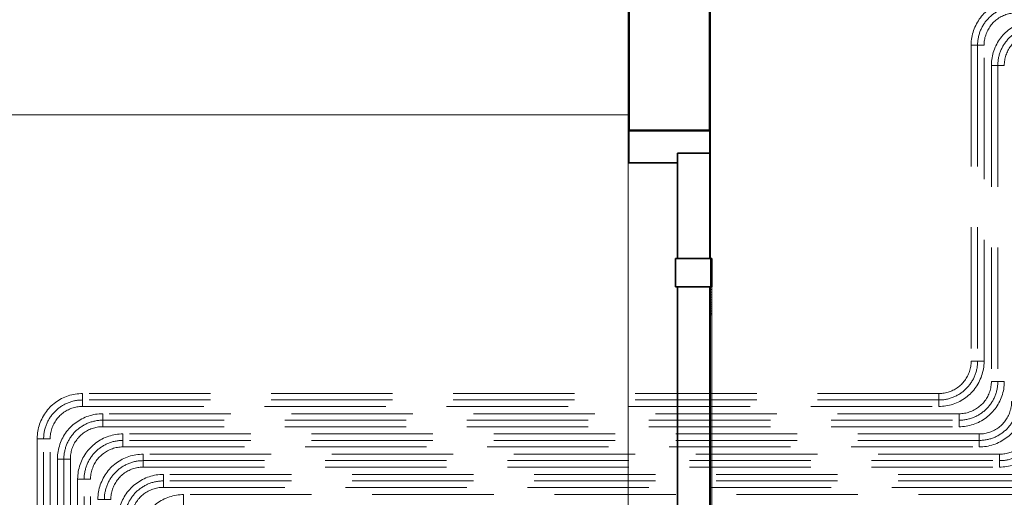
# Model space of a CAD drawing. Header units: millimetres. Extents: x 25873 to 52219, y 4748 to 39565.
# Tile 42 of 85: x 30810 to 32027, y 37515 to 38105. Entities that reach past the tile are written whole.
import ezdxf

# ---------------------------------------------------------------- set-up
doc = ezdxf.new("R2010")
doc.units = ezdxf.units.MM
doc.linetypes.add('ADSK_Штриховая_ш3 п1_5', pattern=[225, 150, -75])
for name, color, linetype, lineweight in [('A-DETL-____-MBND', 5, 'ADSK_Штриховая_ш3 п1_5', 20), ('A-DOOR-____-MCUT', 31, 'Continuous', 35), ('A-DOOR-____-OTLN', 31, 'Continuous', 20), ('A-GENM-____-MCUT', 13, 'Continuous', 50), ('A-GENM-____-OTLN', 13, 'Continuous', 20), ('A-WALL-____-MCUT', 113, 'Continuous', 50), ('A-WALL-____-OTLN', 113, 'Continuous', 20), ('I-FURN-____-OTLN', 30, 'Continuous', 20)]:
    doc.layers.add(name, color=color, linetype=linetype, lineweight=lineweight)

# ---------------------------------------------------------------- blocks, each defined once
blk = doc.blocks.new('Прямая форма - V line-609458-В_Этаж 01_Отопление')
at = {"layer": 'A-WALL-____-MCUT', "color": 253}
for p, q in [((3519.9, 100), (2900.4, 100)), ((2900.4, 100), (2900.4, 0)), ((2900.4, 0), (3519.9, 0))]:
    blk.add_line(p, q, dxfattribs=at)
blk = doc.blocks.new('Прямая форма - SW - 006-609459-В_Этаж 01_Отопление')
blk.add_blockref('Прямая форма - V line-609458-В_Этаж 01_Отопление', (0, 0))
blk = doc.blocks.new('Family - კარ1-609461-В_Этаж 01_Отопление')
at = {"layer": 'A-GENM-____-MCUT', "lineweight": 9}
for p, q in [((400, 101), (-400, 101)), ((-400, 101), (-400, -1)), ((400, -1), (400, 101)), ((-400, -1), (400, -1))]:
    blk.add_line(p, q, dxfattribs=at)
blk = doc.blocks.new('Прямая форма - V line-609752-В_Этаж 01_Отопление')
at = {"layer": 'I-FURN-____-OTLN', "color": 9}
blk.add_line((2000, -600), (4140, -600), dxfattribs=at)
blk = doc.blocks.new('Прямая форма - FU - 052-609753-В_Этаж 01_Отопление')
blk.add_blockref('Прямая форма - V line-609752-В_Этаж 01_Отопление', (0, 0))
blk = doc.blocks.new('Прямая форма - V line-610122-В_Этаж 01_Отопление')
at = {"layer": 'A-DOOR-____-MCUT', "color": 133}
for p, q in [((-372, 0), (-400, 0)), ((-400, 0), (-400, -100)), ((-242, 0), (-372, 0)), ((-372, 0), (-372, -40)), ((-372, -40), (-372, 0)), ((-207, 2.5), (-242, 2.5)), ((-242, 2.5), (-242, -42.5)), ((-242, -40), (-242, 0)), ((-207, -42.5), (-207, 2.5)), ((207, 0), (-207, 0)), ((-207, 0), (-207, -40)), ((242, 2.5), (207, 2.5)), ((207, 2.5), (207, -42.5)), ((207, -40), (207, 0)), ((242, -42.5), (242, 2.5)), ((372, 0), (242, 0)), ((242, 0), (242, -40)), ((400, 0), (372, 0)), ((372, 0), (372, -40)), ((372, -40), (372, 0)), ((400, -100), (400, 0)), ((-372, -40), (-242, -40)), ((-360, -40), (-372, -40)), ((-360, -100), (-360, -40)), ((-242, -42.5), (-207, -42.5)), ((-207, -40), (207, -40)), ((207, -42.5), (242, -42.5)), ((242, -40), (372, -40)), ((360, -40), (360, -100)), ((372, -40), (360, -40)), ((-400, -100), (-360, -100)), ((360, -100), (400, -100))]:
    blk.add_line(p, q, dxfattribs=at)
at = {"layer": 'A-DOOR-____-OTLN', "color": 9}
for p, q in [((204.6, 57.1), (230.5, 64)), ((230.5, 64), (256.9, 68.7)), ((230.5, 64), (257.8, 61.7)), ((257.8, 61.7), (232, 57.2)), ((283.6, 71), (256.9, 68.7)), ((256.9, 68.7), (283.9, 64)), ((257.8, 61.7), (283.9, 64)), ((297, 71), (283.6, 71)), ((283.9, 64), (297, 64)), ((297, 71), (322, 71)), ((297, 64), (297, 71)), ((297, 64), (297, 71)), ((322, 64), (297, 64)), ((312, 13), (312, 64)), ((313.3, 64), (313.3, 13)), ((317, 64), (317, 13)), ((322, 71), (327, 71)), ((322, 64), (322, 71)), ((327, 64), (322, 64)), ((322, 13), (322, 64)), ((327, 64), (322, 64)), ((327, 71), (330.7, 71)), ((327, 64), (327, 71)), ((330.7, 64), (327, 64)), ((327, 13), (327, 64)), ((327, 64), (330.7, 64)), ((330.7, 71), (332, 71)), ((330.7, 64), (330.7, 71)), ((332, 64), (330.7, 64)), ((330.7, 64), (332, 64)), ((330.7, 13), (330.7, 64)), ((332, 64), (332, 71)), ((332, 13), (332, 64)), ((196.5, 54.1), (204.6, 57.1)), ((198.8, 47.5), (196.5, 54.1)), ((206.7, 50.4), (198.8, 47.5)), ((204.6, 57.1), (232, 57.2)), ((232, 57.2), (206.7, 50.4)), ((309, 3), (310, 13)), ((311.6, 13), (310, 13)), ((310.7, 3), (311.6, 13)), ((311.6, 13), (316, 13)), ((316, 13), (315.5, 3)), ((316, 13), (322, 13)), ((322, 13), (328, 13)), ((322, 13), (322, 3)), ((328, 13), (332.4, 13)), ((328, 13), (328.5, 3)), ((332.4, 13), (334, 13)), ((332.4, 13), (333.3, 3)), ((334, 13), (335, 3)), ((-207, 2.5), (-203.6, 2.5)), ((-203.6, 2.5), (-200.3, 2.5)), ((-203.6, 1), (-203.6, 2.5)), ((-200.3, 2.5), (-197, 2.5)), ((-200.3, 1), (-200.3, 2.5)), ((-197, 2.5), (-193.9, 2.5)), ((-197, 1), (-197, 2.5)), ((-193.9, 2.5), (-190.9, 2.5)), ((-193.9, 1), (-193.9, 2.5)), ((-190.9, 2.5), (-188, 2.5)), ((-190.9, 1), (-190.9, 2.5)), ((-188, 2.5), (-185.3, 2.5)), ((-188, 1), (-188, 2.5)), ((-185.3, 2.5), (-182.7, 2.5)), ((-185.3, 1), (-185.3, 2.5)), ((-182.7, 2.5), (-180.3, 2.5)), ((-182.7, 1), (-182.7, 2.5)), ((-180.3, 2.5), (-177.9, 2.5)), ((-180.3, 1), (-180.3, 2.5)), ((-177.9, 2.5), (-175.8, 2.5)), ((-177.9, 1), (-177.9, 2.5)), ((-175.8, 2.5), (-173.8, 2.5)), ((-175.8, 1), (-175.8, 2.5)), ((-173.8, 2.5), (-172, 2.5)), ((-173.8, 1), (-173.8, 2.5)), ((-172, 2.5), (0, 2.5)), ((-172, 1), (-172, 2.5)), ((0, 2.5), (172, 2.5)), ((172, 2.5), (173.8, 2.5)), ((172, 1), (172, 2.5)), ((173.8, 2.5), (175.8, 2.5)), ((173.8, 1), (173.8, 2.5)), ((175.8, 2.5), (177.9, 2.5)), ((175.8, 1), (175.8, 2.5)), ((177.9, 2.5), (180.3, 2.5)), ((177.9, 1), (177.9, 2.5)), ((180.3, 2.5), (182.7, 2.5)), ((180.3, 1), (180.3, 2.5)), ((182.7, 2.5), (185.3, 2.5)), ((182.7, 1), (182.7, 2.5)), ((185.3, 2.5), (188, 2.5)), ((185.3, 1), (185.3, 2.5)), ((188, 2.5), (190.9, 2.5)), ((188, 1), (188, 2.5)), ((190.9, 2.5), (193.9, 2.5)), ((190.9, 1), (190.9, 2.5)), ((193.9, 2.5), (197, 2.5)), ((193.9, 1), (193.9, 2.5)), ((197, 2.5), (200.3, 2.5)), ((197, 1), (197, 2.5)), ((200.3, 2.5), (203.6, 2.5)), ((200.3, 1), (200.3, 2.5)), ((203.6, 2.5), (207, 2.5)), ((203.6, 1), (203.6, 2.5)), ((350.5, 3), (293.5, 3)), ((293.5, 3), (293.5, 1)), ((300, 3), (302, 7)), ((304.7, 7), (302, 7)), ((302.9, 3), (304.7, 7)), ((304.7, 7), (309.4, 7)), ((334.6, 7), (339.3, 7)), ((339.3, 7), (342, 7)), ((339.3, 7), (341.1, 3)), ((342, 7), (344, 3)), ((350.5, 1), (350.5, 3)), ((230.5, -104), (219.3, -101)), ((257.8, -101.7), (230.5, -104)), ((230.5, -104), (256.9, -108.7)), ((253.7, -101), (257.8, -101.7)), ((283.9, -104), (256.9, -108.7)), ((256.9, -108.7), (283.6, -111)), ((257.8, -101.7), (283.9, -104)), ((297, -104), (283.9, -104)), ((297, -111), (297, -104)), ((297, -104), (322, -104)), ((297, -111), (297, -104)), ((312, -104), (312, -101)), ((313.3, -101), (313.3, -104)), ((317, -101), (317, -104)), ((322, -104), (322, -101)), ((327, -104), (322, -104)), ((322, -104), (327, -104)), ((322, -111), (322, -104)), ((327, -104), (327, -101)), ((330.7, -104), (327, -104)), ((327, -104), (330.7, -104)), ((327, -111), (327, -104)), ((330.7, -104), (330.7, -101)), ((332, -104), (330.7, -104)), ((330.7, -104), (332, -104)), ((330.7, -111), (330.7, -104)), ((332, -104), (332, -101)), ((332, -111), (332, -104)), ((283.6, -111), (297, -111)), ((322, -111), (297, -111)), ((327, -111), (322, -111)), ((330.7, -111), (327, -111)), ((332, -111), (330.7, -111))]:
    blk.add_line(p, q, dxfattribs=at)
blk = doc.blocks.new('Прямая форма - კარ1-610123-В_Этаж 01_Отопление')
blk.add_blockref('Прямая форма - V line-610122-В_Этаж 01_Отопление', (400, 0))
blk = doc.blocks.new('V line_ifc_RVT-1-В_Этаж 01_Отопление')
at = {"layer": 'A-DOOR-____-OTLN', "color": 9, "lineweight": 20, "rotation": 270}
blk.add_blockref('Прямая форма - კარ1-610123-В_Этаж 01_Отопление', (31663.2, 37968), dxfattribs=at)
at = {"layer": 'A-GENM-____-OTLN', "color": 9, "lineweight": 20, "rotation": 90}
blk.add_blockref('Family - კარ1-609461-В_Этаж 01_Отопление', (31663.2, 37568), dxfattribs=at)
at = {"layer": 'A-WALL-____-OTLN', "color": 9, "lineweight": 20, "rotation": 90}
blk.add_blockref('Прямая форма - SW - 006-609459-В_Этаж 01_Отопление', (31663.2, 35067.6), dxfattribs=at)
at = {"layer": 'I-FURN-____-OTLN', "color": 9, "lineweight": 20}
blk.add_blockref('Прямая форма - FU - 052-609753-В_Этаж 01_Отопление', (27423.2, 38587.6), dxfattribs=at)
blk = doc.blocks.new('ADSK_СШПЭ Аксиальный_Поворот с фиксатором - Поворот трубы-V22-В_Этаж 01_Отопление')
at = {"layer": 'A-DETL-____-MBND'}
for p, q in [((8, 48), (-8, 48)), ((-48, 8), (-48, -8))]:
    blk.add_line(p, q, dxfattribs=at)
at = {"layer": 'A-DETL-____-MBND', "flags": 128}
for points in [[(-8, 48), (-8, 46.4), (-8.1, 44.8), (-8.3, 43.2), (-8.5, 41.6), (-8.8, 40.1), (-9.1, 38.5), (-9.6, 36.9), (-10, 35.4), (-10.6, 33.9), (-11.2, 32.4), (-11.8, 31), (-12.5, 29.5), (-13.3, 28.1), (-14.1, 26.8), (-15, 25.4), (-15.9, 24.1), (-16.9, 22.8), (-17.9, 21.6), (-19, 20.4), (-20.1, 19.3), (-21.3, 18.2), (-22.5, 17.2), (-23.8, 16.2), (-25.1, 15.2), (-26.4, 14.3), (-27.8, 13.5), (-29.1, 12.7), (-30.6, 12), (-32, 11.3), (-33.5, 10.7), (-35, 10.2), (-36.5, 9.7), (-38.1, 9.3), (-39.6, 8.9), (-41.2, 8.6), (-42.8, 8.3), (-44.4, 8.2), (-46, 8.1), (-47.6, 8), (-48, 8)], [(-48, -8), (-45.8, -8), (-43.5, -7.8), (-41.3, -7.6), (-39.1, -7.3), (-36.9, -6.9), (-34.7, -6.4), (-32.5, -5.8), (-30.4, -5.2), (-28.3, -4.4), (-26.2, -3.6), (-24.1, -2.7), (-22.1, -1.7), (-20.2, -0.6), (-18.3, 0.6), (-16.4, 1.8), (-14.6, 3.1), (-12.8, 4.5), (-11.1, 5.9), (-9.4, 7.4), (-7.8, 9), (-6.3, 10.6), (-4.8, 12.3), (-3.4, 14.1), (-2.1, 15.9), (-0.9, 17.7), (0.3, 19.7), (1.4, 21.6), (2.4, 23.6), (3.3, 25.6), (4.2, 27.7), (5, 29.8), (5.6, 31.9), (6.2, 34.1), (6.8, 36.3), (7.2, 38.5), (7.5, 40.7), (7.8, 42.9), (7.9, 45.2), (8, 47.4), (8, 48)]]:
    blk.add_lwpolyline(points, dxfattribs=at)
blk = doc.blocks.new('ADSK_СШПЭ Аксиальный_Поворот с фиксатором - Поворот трубы-V23-В_Этаж 01_Отопление')
at = {"layer": 'A-DETL-____-MBND', "color": 10}
for p, q in [((8, 48), (-8, 48)), ((-48, 8), (-48, -8))]:
    blk.add_line(p, q, dxfattribs=at)
at = {"layer": 'A-DETL-____-MBND', "color": 10, "flags": 128}
for points in [[(-8, 48), (-8, 46.4), (-8.1, 44.8), (-8.3, 43.2), (-8.5, 41.6), (-8.8, 40.1), (-9.1, 38.5), (-9.6, 36.9), (-10, 35.4), (-10.6, 33.9), (-11.2, 32.4), (-11.8, 31), (-12.5, 29.5), (-13.3, 28.1), (-14.1, 26.8), (-15, 25.4), (-15.9, 24.1), (-16.9, 22.8), (-17.9, 21.6), (-19, 20.4), (-20.1, 19.3), (-21.3, 18.2), (-22.5, 17.2), (-23.8, 16.2), (-25.1, 15.2), (-26.4, 14.3), (-27.8, 13.5), (-29.1, 12.7), (-30.6, 12), (-32, 11.3), (-33.5, 10.7), (-35, 10.2), (-36.5, 9.7), (-38.1, 9.3), (-39.6, 8.9), (-41.2, 8.6), (-42.8, 8.3), (-44.4, 8.2), (-46, 8.1), (-47.6, 8), (-48, 8)], [(-48, -8), (-45.8, -8), (-43.5, -7.8), (-41.3, -7.6), (-39.1, -7.3), (-36.9, -6.9), (-34.7, -6.4), (-32.5, -5.8), (-30.4, -5.2), (-28.3, -4.4), (-26.2, -3.6), (-24.1, -2.7), (-22.1, -1.7), (-20.2, -0.6), (-18.3, 0.6), (-16.4, 1.8), (-14.6, 3.1), (-12.8, 4.5), (-11.1, 5.9), (-9.4, 7.4), (-7.8, 9), (-6.3, 10.6), (-4.8, 12.3), (-3.4, 14.1), (-2.1, 15.9), (-0.9, 17.7), (0.3, 19.7), (1.4, 21.6), (2.4, 23.6), (3.3, 25.6), (4.2, 27.7), (5, 29.8), (5.6, 31.9), (6.2, 34.1), (6.8, 36.3), (7.2, 38.5), (7.5, 40.7), (7.8, 42.9), (7.9, 45.2), (8, 47.4), (8, 48)]]:
    blk.add_lwpolyline(points, dxfattribs=at)

msp = doc.modelspace()

# ---------------------------------------------------------------- linework, layer by layer
at = {"layer": 'A-DETL-____-MBND'}
for p, q in [((31986.1, 38073.5), (31986.1, 37682.9)), ((32002.1, 38073.5), (31986.1, 38073.5)), ((31994.1, 38073.5), (31994.1, 37682.9)), ((32002.1, 37682.9), (32002.1, 38073.5)), ((31986.1, 37682.9), (32002.1, 37682.9)), ((31946.1, 37642.9), (30888, 37642.9)), ((30888, 37642.9), (30888, 37626.9)), ((31946.1, 37634.9), (30888, 37634.9)), ((31946.1, 37626.9), (31946.1, 37642.9)), ((30888, 37626.9), (31946.1, 37626.9)), ((30832, 37586.9), (30832, 33370.6)), ((30848, 37586.9), (30832, 37586.9)), ((30840, 33370.6), (30840, 37586.9)), ((30848, 33370.6), (30848, 37586.9)), ((31996.1, 37592.9), (30938, 37592.9)), ((30938, 37592.9), (30938, 37576.9)), ((31996.1, 37584.9), (30938, 37584.9)), ((31996.1, 37576.9), (31996.1, 37592.9)), ((30938, 37576.9), (31996.1, 37576.9)), ((30882, 37536.9), (30882, 29490.6)), ((30898, 37536.9), (30882, 37536.9)), ((30890, 29490.6), (30890, 37536.9)), ((30898, 29490.6), (30898, 37536.9)), ((32046.1, 37542.9), (30988, 37542.9)), ((30988, 37542.9), (30988, 37526.9)), ((32046.1, 37534.9), (30988, 37534.9)), ((30988, 37526.9), (32046.1, 37526.9))]:
    msp.add_line(p, q, dxfattribs=at)
at = {"layer": 'A-DETL-____-MBND', "color": 10}
for p, q in [((32011.1, 38048.5), (32011.1, 37657.9)), ((32027.1, 38048.5), (32011.1, 38048.5)), ((32019.1, 38048.5), (32019.1, 37657.9)), ((32011.1, 37657.9), (32027.1, 37657.9)), ((31971.1, 37617.9), (30913, 37617.9)), ((30913, 37617.9), (30913, 37601.9)), ((30913, 37609.9), (31971.1, 37609.9)), ((31971.1, 37601.9), (31971.1, 37617.9)), ((30913, 37601.9), (31971.1, 37601.9)), ((30857, 37561.9), (30857, 33374.6)), ((30873, 37561.9), (30857, 37561.9)), ((30865, 37561.9), (30865, 33374.6)), ((30873, 33374.6), (30873, 37561.9)), ((32021.1, 37567.9), (30963, 37567.9)), ((30963, 37567.9), (30963, 37551.9)), ((30963, 37559.9), (32021.1, 37559.9)), ((32021.1, 37551.9), (32021.1, 37567.9)), ((30963, 37551.9), (32021.1, 37551.9)), ((32071.1, 37517.9), (31013, 37517.9)), ((31013, 37517.9), (31013, 37501.9))]:
    msp.add_line(p, q, dxfattribs=at)
at = {"layer": 'A-DETL-____-MBND'}
for centre, start, end in [((32042.1, 38073.5), 90, 180), ((31946.1, 37682.9), 270, 0), ((30888, 37586.9), 90, 180), ((31996.1, 37632.9), 270, 0), ((30938, 37536.9), 90, 180), ((30988, 37486.9), 90, 180)]:
    msp.add_arc(centre, 48, start, end, dxfattribs=at)
at = {"layer": 'A-DETL-____-MBND', "color": 10}
for centre, start, end in [((32067.1, 38048.5), 90, 180), ((31971.1, 37657.9), 270, 0), ((30913, 37561.9), 90, 180), ((32021.1, 37607.9), 270, 0), ((30963, 37511.9), 90, 180)]:
    msp.add_arc(centre, 48, start, end, dxfattribs=at)

# ---------------------------------------------------------------- block references
at = {"lineweight": 9}
msp.add_blockref('V line_ifc_RVT-1-В_Этаж 01_Отопление', (0, 0), dxfattribs=at)
at = {"layer": 'A-DETL-____-MBND', "rotation": 180}
for p in [(31994.1, 38121.5), (30840, 37634.9), (30890, 37584.9), (30940, 37534.9)]:
    msp.add_blockref('ADSK_СШПЭ Аксиальный_Поворот с фиксатором - Поворот трубы-V22-В_Этаж 01_Отопление', p, dxfattribs=at)
at = {"layer": 'A-DETL-____-MBND', "color": 10, "rotation": 180}
for p in [(32019.1, 38096.5), (30865, 37609.9), (30915, 37559.9), (30965, 37509.9)]:
    msp.add_blockref('ADSK_СШПЭ Аксиальный_Поворот с фиксатором - Поворот трубы-V23-В_Этаж 01_Отопление', p, dxfattribs=at)
at = {"layer": 'A-DETL-____-MBND'}
for p in [(31994.1, 37634.9), (32044.1, 37584.9)]:
    msp.add_blockref('ADSK_СШПЭ Аксиальный_Поворот с фиксатором - Поворот трубы-V22-В_Этаж 01_Отопление', p, dxfattribs=at)
at = {"layer": 'A-DETL-____-MBND', "color": 10}
for p in [(32019.1, 37609.9), (32069.1, 37559.9)]:
    msp.add_blockref('ADSK_СШПЭ Аксиальный_Поворот с фиксатором - Поворот трубы-V23-В_Этаж 01_Отопление', p, dxfattribs=at)

doc.saveas('drawing.dxf')
